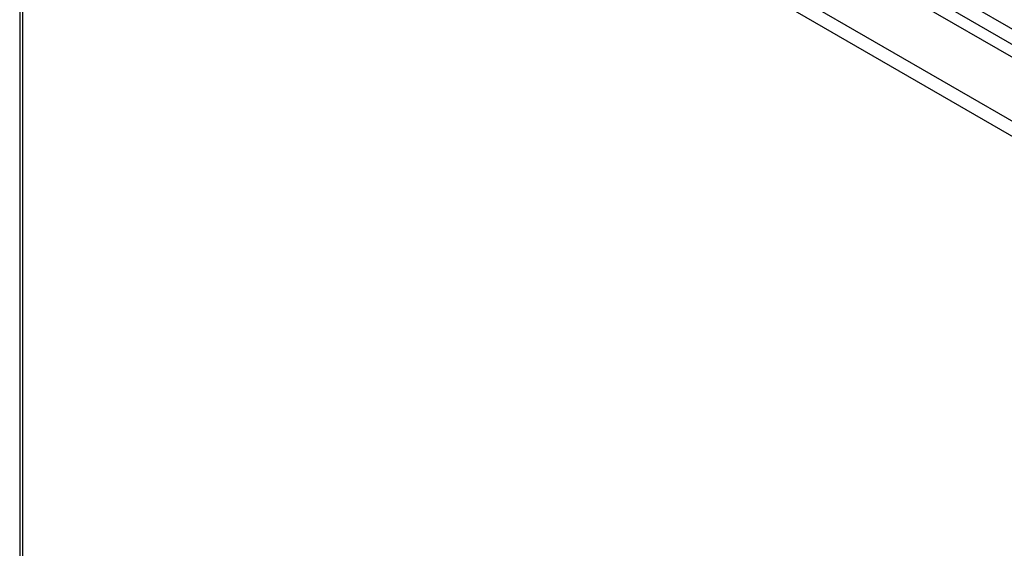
# Model space of a CAD drawing. Header units: inches. Extents: x 25 to 627, y 68 to 290.
# Tile 155 of 250: x 533 to 544, y 273 to 279. Entities that reach past the tile are written whole.
import ezdxf

# ---------------------------------------------------------------- set-up
doc = ezdxf.new("R2010")
doc.units = ezdxf.units.IN
doc.header["$MEASUREMENT"] = 0
doc.layers.add('Visible Edges(ANSI)', color=7, linetype='Continuous', lineweight=25)
doc.layers.add('Visible Tangent Edges(ANSI)', color=7, linetype='Continuous', lineweight=25)

msp = doc.modelspace()

# ---------------------------------------------------------------- linework, layer by layer
at = {"layer": 'Visible Edges(ANSI)'}
for p, q in [((533.857, 284.211), (576.004, 259.877)), ((533.168, 283.789), (533.168, 257.89))]:
    msp.add_line(p, q, dxfattribs=at)
at = {"layer": 'Visible Tangent Edges(ANSI)'}
for p, q in [((576.275, 260.019), (533.989, 284.433)), ((533.919, 284.312), (576.205, 259.898)), ((533.267, 283.87), (575.414, 259.536)), ((575.344, 259.415), (533.197, 283.749)), ((533.197, 283.749), (533.197, 257.85))]:
    msp.add_line(p, q, dxfattribs=at)

doc.saveas('drawing.dxf')
